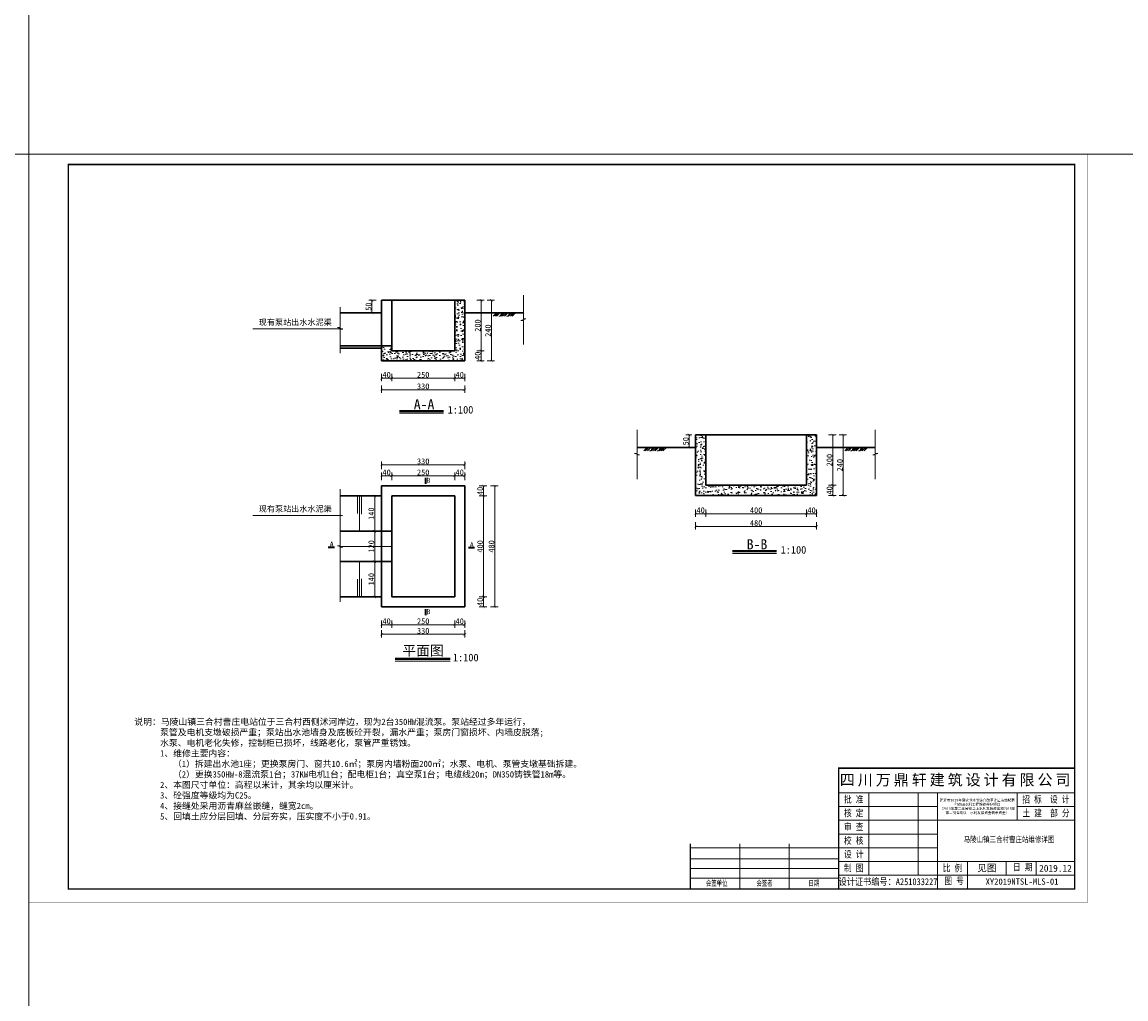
# Model space of a CAD drawing. Extents: x 36231 to 595326, y 3059 to 3871788.
# Tile 16 of 143: x 584160 to 584598, y 3863126 to 3863513. Entities that reach past the tile are written whole.
import ezdxf

# ---------------------------------------------------------------- set-up
doc = ezdxf.new("R2010")
doc.units = 0
doc.header["$PDMODE"] = 32
doc.header["$PDSIZE"] = 0.2
doc.layers.get('0').update_dxf_attribs({"linetype": 'CONTINUOUS'})
doc.layers.get('Defpoints').update_dxf_attribs({"linetype": 'CONTINUOUS'})
for name, color, linetype, lineweight in [('0.09标注线', 3, 'CONTINUOUS', 9), ('0.13填充', 8, 'CONTINUOUS', 9), ('0.13文字', 3, 'CONTINUOUS', 13), ('图框１', 5, 'CONTINUOUS', 60), ('文字', 7, 'CONTINUOUS', 15), ('文字层', 7, 'CONTINUOUS', 15), ('粗线', 7, 'CONTINUOUS', 35), ('细实线', 3, 'CONTINUOUS', 20), ('细线', 7, 'CONTINUOUS', 15)]:
    doc.layers.add(name, color=color, linetype=linetype, lineweight=lineweight)
doc.styles.add('-仿宋_GB2312', font='仿宋_GB2312_0.ttf')
doc.styles.add('LYJFS', font='times.ttf', dxfattribs={"width": 0.7})
doc.styles.get("Standard").update_dxf_attribs({"font": 'rs.shx', "bigfont": 'hztxt.shx'})
doc.styles.add('图框', font='仿宋_GB2312_0.ttf', dxfattribs={"width": 0.8})
doc.dimstyles.new('副本 (5) (2) STANDARD', dxfattribs={"dimtxt": 2.3, "dimasz": 1, "dimexe": 1.25, "dimexo": 1.5, "dimgap": 0.2, "dimtad": 1, "dimdec": 0, "dimlfac": 10, "dimzin": 0, "dimdsep": 46, "dimtxsty": '-仿宋_GB2312', "dimblk": 'ARCHTICK', "dimcen": 0.09, "dimadec": 0, "dimazin": 0, "dimtfac": 1, "dimtdec": 0, "dimtix": 1, "dimtmove": 2, "dimatfit": 3, "dimfxl": 1.7, "dimfxlon": 1, "dimtolj": 1, "dimtzin": 0, "dimlwd": 9, "dimlwe": 9, "dimarcsym": 0})
pattern_1 = [(50, (573638.0127, 3867785.623), (3.6436934, -0.3187817), [0.381, -4.191]), (355, (573638.0127, 3867785.623), (-0.7048565, 3.8211329), [0.3048, -3.3528]), (100.451, (573638.3164, 3867785.5963), (2.93885, 3.5023338), [0.3238, -3.5618]), (46.1842, (573638.0127, 3867786.639), (5.4215808, -0.8408466), [0.5715, -6.2865]), (96.6356, (573638.4645, 3867786.569), (4.7480847, 4.948511), [0.4857, -5.3427]), (351.184, (573638.013, 3867786.639), (4.748092, 4.9485024), [0.4572, -5.0292]), (21, (573638.5207, 3867786.385), (3.0322976, -2.0453104), [0.381, -4.191]), (326, (573638.5207, 3867786.385), (1.2360406, 3.6837593), [0.3048, -3.3528]), (71.4514, (573638.7734, 3867786.2145), (4.2683298, 1.6384572), [0.3238, -3.5618]), (37.5, (573638.0127, 3867785.6229), (0.06177207, 1.69110078), [0, -3.31216, 0, -3.4036, 0, -3.3655]), (7.5, (573638.0127, 3867785.623), (1.33639325, 2.0036115), [0, -1.94056, 0, -3.23596, 0, -1.2827]), (327.5, (573636.8799, 3867785.6229), (2.7118119, -0.11457488), [0, -1.27, 0, -3.9624, 0, -5.2578]), (317.5, (573636.3719, 3867785.623), (2.96258363, 0.5085298), [0, -1.651, 0, -2.63144, 0, -3.7338])]

# ---------------------------------------------------------------- blocks, each defined once
blk = doc.blocks.new('eesz')
at = {"layer": '图框１', "color": 7, "const_width": 0.467}
blk.add_lwpolyline([(25244.5, -497.6), (25244.5, -1980.6), (27344.5, -1980.6), (27344.5, -497.6)], close=True, dxfattribs=at)
blk.add_lwpolyline([(25244.5, -497.6), (25244.5, -1980.6), (27344.5, -1980.6), (27344.5, -497.6)], close=True, dxfattribs=at)
at = {"layer": '图框１', "color": 5, "const_width": 0.467}
blk.add_lwpolyline([(25244.5, -497.6), (25244.5, -1980.6), (27344.5, -1980.6), (27344.5, -497.6)], close=True, dxfattribs=at)
at = {"layer": '图框１', "color": 7}
blk.add_lwpolyline([(25322.3, -518.3, 3.11, 3.11, 0), (27318.5, -518.3, 2.59, 2.59, 0), (27318.5, -1954.6, 2.59, 2.59, 0), (25322.3, -1954.6, 2.59, 2.59, 0)], format="xyseb", close=True, dxfattribs=at)
blk.add_lwpolyline([(25322.3, -518.3, 3.11, 3.11, 0), (27318.5, -518.3, 2.59, 2.59, 0), (27318.5, -1954.6, 2.59, 2.59, 0), (25322.3, -1954.6, 2.59, 2.59, 0)], format="xyseb", close=True, dxfattribs=at)
at = {"layer": '图框１', "color": 5}
blk.add_lwpolyline([(25322.3, -518.3, 3.11, 3.11, 0), (27318.5, -518.3, 2.59, 2.59, 0), (27318.5, -1954.6, 2.59, 2.59, 0), (25322.3, -1954.6, 2.59, 2.59, 0)], format="xyseb", close=True, dxfattribs=at)
at = {"layer": '细线', "color": 7}
for p, q in [((26850.3, -1715.1), (27318.5, -1715.1)), ((26850.3, -1764.1), (27318.5, -1764.1)), ((26910.2, -1764.1), (26910.2, -1927.4)), ((27008.2, -1764.1), (27008.2, -1927.4)), ((27046.3, -1764.1), (27046.3, -1954.6)), ((27204.2, -1764.1), (27204.2, -1818.5)), ((26850.3, -1791.3), (27046.3, -1791.3)), ((27204.2, -1791.3), (27318.5, -1791.3)), ((26850.3, -1818.5), (27318.5, -1818.5)), ((26850.3, -1845.7), (27046.3, -1845.7)), ((26556.3, -1873), (26850.3, -1873)), ((26654.3, -1864.8), (26654.3, -1954.6)), ((26752.3, -1864.8), (26752.3, -1954.6)), ((26850.3, -1873), (27046.3, -1873)), ((26556.3, -1894.7), (26850.3, -1894.7)), ((26850.3, -1900.2), (27318.5, -1900.2)), ((27106.2, -1900.2), (27106.2, -1954.6)), ((27182.4, -1900.2), (27182.4, -1927.4)), ((27242.3, -1900.2), (27242.3, -1927.4)), ((26556.3, -1913.8), (26850.3, -1913.8)), ((26556.3, -1932.9), (26850.3, -1932.9)), ((26850.3, -1927.4), (27318.5, -1927.4))]:
    blk.add_line(p, q, dxfattribs=at)
at = {"layer": '细线', "color": 7, "const_width": 2.72}
for points in [[(27318.5, -1715.1), (26850.3, -1715.1), (26850.3, -1954.6)], [(26556.3, -1864.8), (26556.3, -1954.6)]]:
    blk.add_lwpolyline(points, dxfattribs=at)
at = {"layer": '文字', "color": 7, "line_spacing_factor": 0.5, "style": '-仿宋_GB2312'}
for s, insert, char_height, width, attachment_point in [('{\\fSimSun|b0|i0|c134|p2;\\T1.2;\\C256;四川万鼎轩建筑设计有限公司}', (27084.4, -1739.6), 21.778, 468.222, 5), ('{\\W0.8;批 准}', (26880.3, -1777.7), 13.611, 59.889, 5), ('{\\W0.8;招 标  设 计}', (27261.3, -1777.7), 13.611, 114.153, 5), ('{\\W0.8;核 定}', (26880.3, -1804.9), 13.611, 59.889, 5), ('{\\W0.8;土 建  部 分}', (27261.7, -1804.9), 13.611, 114.902, 5), ('{\\W0.8;审 查}', (26880.3, -1832.1), 13.611, 59.889, 5), ('{\\W0.8;校 核}', (26880.3, -1859.4), 13.611, 59.889, 5), ('{\\W0.8;设 计}', (26880.3, -1886.6), 13.611, 59.889, 5), ('见图', (27144.3, -1913.8), 13.61, 76.222, 5), ('{\\W0.8;日 期}', (27196.2, -1904.4), 13.611, 54.508, 1), ('{\\W0.8;制 图}', (26880.3, -1913.8), 13.611, 59.889, 5), ('{\\W0.8;比 例}', (27076.3, -1913.8), 13.611, 59.889, 5), ('2019.12', (27280.4, -1913.8), 13.61, 76.222, 5), ('{\\W0.7; 会签单位}', (26605.3, -1943.7), 10.889, 98, 5), ('{\\W0.7;会签者}', (26703.3, -1943.7), 10.889, 98, 5), ('{\\W0.7;日期}', (26801.3, -1943.7), 10.89, 98, 5), ('{\\W0.85;设计证书编号：A251033227}', (26948.3, -1941), 13.611, 196, 5), ('{\\W0.8;图 号}', (27060.1, -1931.7), 13.611, 54.508, 1)]:
    blk.add_mtext(s, dxfattribs=dict(at, insert=insert, char_height=char_height, width=width, attachment_point=attachment_point))
at = {"layer": '文字', "color": 7, "insert": (27125.3, -1791.3), "char_height": 5, "width": 157.889, "attachment_point": 5, "style": '-仿宋_GB2312'}
blk.add_mtext('新沂市2019年度农业水价综合改革计量设施配套\\P和农田水利工程维修养护项目\\P（2019年第二批省级以上水利发展资金和2018年\\P第二批省级以上水利发展资金剩余资金）', dxfattribs=at)
blk = doc.blocks.new('_ARCHTICK')
at = {"color": 0, "linetype": 'ByBlock', "const_width": 0.15}
blk.add_lwpolyline([(-0.5, -0.5), (0.5, 0.5)], dxfattribs=at)
blk = doc.blocks.new('*D704')
at = {"layer": '0.09标注线', "color": 0, "lineweight": 9}
for p, q in [((584340.24, 3863403.12), (584343.19, 3863403.12)), ((584341.94, 3863403.12), (584341.94, 3863383.12)), ((584340.24, 3863383.12), (584343.19, 3863383.12))]:
    blk.add_line(p, q, dxfattribs=at)
at = {"layer": 'Defpoints', "color": 0, "lineweight": 13}
for p in [(584335.48, 3863403.12), (584331.48, 3863383.12), (584341.94, 3863383.12)]:
    blk.add_point(p, dxfattribs=at)
at = {"layer": '0.09标注线', "color": 0, "lineweight": 9}
for p, rotation in [((584341.94, 3863403.12), 90), ((584341.94, 3863383.12), 270)]:
    blk.add_blockref('_ARCHTICK', p, dxfattribs=dict(at, rotation=rotation))
at = {"layer": '0.09标注线', "color": 0, "lineweight": 13, "insert": (584340.59, 3863393.12), "char_height": 2.3, "attachment_point": 5, "rotation": 90, "style": '-仿宋_GB2312'}
blk.add_mtext('\\A1;200', dxfattribs=at)
blk = doc.blocks.new('*D706')
at = {"layer": '0.09标注线', "color": 0, "lineweight": 9}
for p, q in [((584344.36, 3863403.12), (584347.31, 3863403.12)), ((584346.06, 3863403.12), (584346.06, 3863379.12)), ((584344.36, 3863379.12), (584347.31, 3863379.12))]:
    blk.add_line(p, q, dxfattribs=at)
at = {"layer": 'Defpoints', "color": 0, "lineweight": 13}
for p in [(584335.48, 3863403.12), (584335.48, 3863379.12), (584346.06, 3863379.12)]:
    blk.add_point(p, dxfattribs=at)
at = {"layer": '0.09标注线', "color": 0, "lineweight": 9}
for p, rotation in [((584346.06, 3863403.12), 90), ((584346.06, 3863379.12), 270)]:
    blk.add_blockref('_ARCHTICK', p, dxfattribs=dict(at, rotation=rotation))
at = {"layer": '0.09标注线', "color": 0, "lineweight": 13, "insert": (584344.71, 3863391.12), "char_height": 2.3, "attachment_point": 5, "rotation": 90, "style": '-仿宋_GB2312'}
blk.add_mtext('\\A1;240', dxfattribs=at)
blk = doc.blocks.new('*D711')
at = {"layer": '0.09标注线', "color": 0, "lineweight": 9}
for p, q in [((584341.23, 3863329.53), (584344.18, 3863329.53)), ((584342.93, 3863329.53), (584342.93, 3863325.53)), ((584341.23, 3863325.53), (584344.18, 3863325.53))]:
    blk.add_line(p, q, dxfattribs=at)
at = {"layer": 'Defpoints', "color": 0, "lineweight": 13}
for p in [(584335.48, 3863329.53), (584331.48, 3863325.53), (584342.93, 3863325.53)]:
    blk.add_point(p, dxfattribs=at)
at = {"layer": '0.09标注线', "color": 0, "lineweight": 9}
for p, rotation in [((584342.93, 3863329.53), 90), ((584342.93, 3863325.53), 270)]:
    blk.add_blockref('_ARCHTICK', p, dxfattribs=dict(at, rotation=rotation))
at = {"layer": '0.09标注线', "color": 0, "lineweight": 13, "insert": (584341.58, 3863327.53), "char_height": 2.3, "attachment_point": 5, "rotation": 90, "style": '-仿宋_GB2312'}
blk.add_mtext('\\A1;40', dxfattribs=at)
blk = doc.blocks.new('*D712')
at = {"layer": '0.09标注线', "color": 0, "lineweight": 9}
for p, q in [((584341.23, 3863285.53), (584344.18, 3863285.53)), ((584342.93, 3863285.53), (584342.93, 3863281.53)), ((584341.23, 3863281.53), (584344.18, 3863281.53))]:
    blk.add_line(p, q, dxfattribs=at)
at = {"layer": 'Defpoints', "color": 0, "lineweight": 13}
for p in [(584331.48, 3863285.53), (584335.48, 3863281.53), (584342.93, 3863281.53)]:
    blk.add_point(p, dxfattribs=at)
at = {"layer": '0.09标注线', "color": 0, "lineweight": 9}
for p, rotation in [((584342.93, 3863285.53), 90), ((584342.93, 3863281.53), 270)]:
    blk.add_blockref('_ARCHTICK', p, dxfattribs=dict(at, rotation=rotation))
at = {"layer": '0.09标注线', "color": 0, "lineweight": 13, "insert": (584341.58, 3863283.53), "char_height": 2.3, "attachment_point": 5, "rotation": 90, "style": '-仿宋_GB2312'}
blk.add_mtext('\\A1;40', dxfattribs=at)
blk = doc.blocks.new('*D713')
at = {"layer": '0.09标注线', "color": 0, "lineweight": 9}
for p, q in [((584345.71, 3863329.53), (584348.66, 3863329.53)), ((584347.41, 3863329.53), (584347.41, 3863281.53)), ((584345.71, 3863281.53), (584348.66, 3863281.53))]:
    blk.add_line(p, q, dxfattribs=at)
at = {"layer": 'Defpoints', "color": 0, "lineweight": 13}
for p in [(584335.48, 3863329.53), (584335.48, 3863281.53), (584347.41, 3863281.53)]:
    blk.add_point(p, dxfattribs=at)
at = {"layer": '0.09标注线', "color": 0, "lineweight": 9}
for p, rotation in [((584347.41, 3863329.53), 90), ((584347.41, 3863281.53), 270)]:
    blk.add_blockref('_ARCHTICK', p, dxfattribs=dict(at, rotation=rotation))
at = {"layer": '0.09标注线', "color": 0, "lineweight": 13, "insert": (584346.06, 3863305.53), "char_height": 2.3, "attachment_point": 5, "rotation": 90, "style": '-仿宋_GB2312'}
blk.add_mtext('\\A1;480', dxfattribs=at)
blk = doc.blocks.new('*D734')
at = {"layer": '0.09标注线', "color": 0, "lineweight": 9}
for p, q in [((584341.23, 3863325.53), (584344.18, 3863325.53)), ((584342.93, 3863325.53), (584342.93, 3863285.53)), ((584341.23, 3863285.53), (584344.18, 3863285.53))]:
    blk.add_line(p, q, dxfattribs=at)
at = {"layer": 'Defpoints', "color": 0, "lineweight": 13}
for p in [(584331.48, 3863325.53), (584331.48, 3863285.53), (584342.93, 3863285.53)]:
    blk.add_point(p, dxfattribs=at)
at = {"layer": '0.09标注线', "color": 0, "lineweight": 9}
for p, rotation in [((584342.93, 3863325.53), 90), ((584342.93, 3863285.53), 270)]:
    blk.add_blockref('_ARCHTICK', p, dxfattribs=dict(at, rotation=rotation))
at = {"layer": '0.09标注线', "color": 0, "lineweight": 13, "insert": (584341.58, 3863305.53), "char_height": 2.3, "attachment_point": 5, "rotation": 90, "style": '-仿宋_GB2312'}
blk.add_mtext('\\A1;400', dxfattribs=at)
blk = doc.blocks.new('*D735')
at = {"layer": '0.09标注线', "color": 0, "lineweight": 9}
for p, q in [((584300.98, 3863325.53), (584298.49, 3863325.53)), ((584299.74, 3863325.53), (584299.74, 3863311.53)), ((584301.12, 3863311.53), (584298.49, 3863311.53))]:
    blk.add_line(p, q, dxfattribs=at)
at = {"layer": 'Defpoints', "color": 0, "lineweight": 13}
for p in [(584302.48, 3863325.53), (584299.74, 3863311.53), (584302.62, 3863311.53)]:
    blk.add_point(p, dxfattribs=at)
at = {"layer": '0.09标注线', "color": 0, "lineweight": 9}
for p, rotation in [((584299.74, 3863325.53), 90), ((584299.74, 3863311.53), 270)]:
    blk.add_blockref('_ARCHTICK', p, dxfattribs=dict(at, rotation=rotation))
at = {"layer": '0.09标注线', "color": 0, "lineweight": 13, "insert": (584298.39, 3863318.53), "char_height": 2.3, "attachment_point": 5, "rotation": 90, "style": '-仿宋_GB2312'}
blk.add_mtext('\\A1;140', dxfattribs=at)
blk = doc.blocks.new('*D736')
at = {"layer": '0.09标注线', "color": 0, "lineweight": 9}
for p, q in [((584301.12, 3863311.53), (584298.49, 3863311.53)), ((584299.74, 3863311.53), (584299.74, 3863299.53)), ((584300.98, 3863299.53), (584298.49, 3863299.53))]:
    blk.add_line(p, q, dxfattribs=at)
at = {"layer": 'Defpoints', "color": 0, "lineweight": 13}
for p in [(584302.62, 3863311.53), (584299.74, 3863299.53), (584302.48, 3863299.53)]:
    blk.add_point(p, dxfattribs=at)
at = {"layer": '0.09标注线', "color": 0, "lineweight": 9}
for p, rotation in [((584299.74, 3863311.53), 90), ((584299.74, 3863299.53), 270)]:
    blk.add_blockref('_ARCHTICK', p, dxfattribs=dict(at, rotation=rotation))
at = {"layer": '0.09标注线', "color": 0, "lineweight": 13, "insert": (584298.39, 3863305.53), "char_height": 2.3, "attachment_point": 5, "rotation": 90, "style": '-仿宋_GB2312'}
blk.add_mtext('\\A1;120', dxfattribs=at)
blk = doc.blocks.new('*D737')
at = {"layer": '0.09标注线', "color": 0, "lineweight": 9}
for p, q in [((584300.98, 3863299.53), (584298.49, 3863299.53)), ((584299.74, 3863299.53), (584299.74, 3863285.53)), ((584301.44, 3863285.53), (584298.49, 3863285.53))]:
    blk.add_line(p, q, dxfattribs=at)
at = {"layer": 'Defpoints', "color": 0, "lineweight": 13}
for p in [(584302.48, 3863299.53), (584299.74, 3863285.53), (584306.48, 3863285.53)]:
    blk.add_point(p, dxfattribs=at)
at = {"layer": '0.09标注线', "color": 0, "lineweight": 9}
for p, rotation in [((584299.74, 3863299.53), 90), ((584299.74, 3863285.53), 270)]:
    blk.add_blockref('_ARCHTICK', p, dxfattribs=dict(at, rotation=rotation))
at = {"layer": '0.09标注线', "color": 0, "lineweight": 13, "insert": (584298.39, 3863292.53), "char_height": 2.3, "attachment_point": 5, "rotation": 90, "style": '-仿宋_GB2312'}
blk.add_mtext('\\A1;140', dxfattribs=at)
blk = doc.blocks.new('*D738')
at = {"layer": '0.09标注线', "color": 0, "lineweight": 9}
for p, q in [((584300.33, 3863403.12), (584297.38, 3863403.12)), ((584298.63, 3863403.12), (584298.63, 3863398.12)), ((584300.33, 3863398.12), (584297.38, 3863398.12))]:
    blk.add_line(p, q, dxfattribs=at)
at = {"layer": 'Defpoints', "color": 0, "lineweight": 13}
for p in [(584302.48, 3863403.12), (584298.63, 3863398.12), (584302.48, 3863398.12)]:
    blk.add_point(p, dxfattribs=at)
at = {"layer": '0.09标注线', "color": 0, "lineweight": 9}
for p, rotation in [((584298.63, 3863403.12), 90), ((584298.63, 3863398.12), 270)]:
    blk.add_blockref('_ARCHTICK', p, dxfattribs=dict(at, rotation=rotation))
at = {"layer": '0.09标注线', "color": 0, "lineweight": 13, "insert": (584297.28, 3863400.62), "char_height": 2.3, "attachment_point": 5, "rotation": 90, "style": '-仿宋_GB2312'}
blk.add_mtext('\\A1;50', dxfattribs=at)
blk = doc.blocks.new('*D743')
at = {"layer": '0.09标注线', "color": 0, "lineweight": 9}
for p, q in [((584479.78, 3863349.75), (584482.73, 3863349.75)), ((584481.48, 3863349.75), (584481.48, 3863329.75)), ((584479.78, 3863329.75), (584482.73, 3863329.75))]:
    blk.add_line(p, q, dxfattribs=at)
at = {"layer": 'Defpoints', "color": 0, "lineweight": 13}
for p in [(584475.05, 3863349.75), (584475.05, 3863329.75), (584481.48, 3863329.75)]:
    blk.add_point(p, dxfattribs=at)
at = {"layer": '0.09标注线', "color": 0, "lineweight": 9}
for p, rotation in [((584481.48, 3863349.75), 90), ((584481.48, 3863329.75), 270)]:
    blk.add_blockref('_ARCHTICK', p, dxfattribs=dict(at, rotation=rotation))
at = {"layer": '0.09标注线', "color": 0, "lineweight": 13, "insert": (584480.13, 3863339.75), "char_height": 2.3, "attachment_point": 5, "rotation": 90, "style": '-仿宋_GB2312'}
blk.add_mtext('\\A1;200', dxfattribs=at)
blk = doc.blocks.new('*D744')
at = {"layer": '0.09标注线', "color": 0, "lineweight": 9}
for p, q in [((584479.78, 3863329.75), (584482.73, 3863329.75)), ((584481.48, 3863329.75), (584481.48, 3863325.75)), ((584479.78, 3863325.75), (584482.73, 3863325.75))]:
    blk.add_line(p, q, dxfattribs=at)
at = {"layer": 'Defpoints', "color": 0, "lineweight": 13}
for p in [(584475.05, 3863329.75), (584475.05, 3863325.75), (584481.48, 3863325.75)]:
    blk.add_point(p, dxfattribs=at)
at = {"layer": '0.09标注线', "color": 0, "lineweight": 9}
for p, rotation in [((584481.48, 3863329.75), 90), ((584481.48, 3863325.75), 270)]:
    blk.add_blockref('_ARCHTICK', p, dxfattribs=dict(at, rotation=rotation))
at = {"layer": '0.09标注线', "color": 0, "lineweight": 13, "insert": (584480.13, 3863327.75), "char_height": 2.3, "attachment_point": 5, "rotation": 90, "style": '-仿宋_GB2312'}
blk.add_mtext('\\A1;40', dxfattribs=at)
blk = doc.blocks.new('*D745')
at = {"layer": '0.09标注线', "color": 0, "lineweight": 9}
for p, q in [((584483.92, 3863349.75), (584486.87, 3863349.75)), ((584485.62, 3863349.75), (584485.62, 3863325.75)), ((584483.92, 3863325.75), (584486.87, 3863325.75))]:
    blk.add_line(p, q, dxfattribs=at)
at = {"layer": 'Defpoints', "color": 0, "lineweight": 13}
for p in [(584475.05, 3863349.75), (584475.05, 3863325.75), (584485.62, 3863325.75)]:
    blk.add_point(p, dxfattribs=at)
at = {"layer": '0.09标注线', "color": 0, "lineweight": 9}
for p, rotation in [((584485.62, 3863349.75), 90), ((584485.62, 3863325.75), 270)]:
    blk.add_blockref('_ARCHTICK', p, dxfattribs=dict(at, rotation=rotation))
at = {"layer": '0.09标注线', "color": 0, "lineweight": 13, "insert": (584484.27, 3863337.75), "char_height": 2.3, "attachment_point": 5, "rotation": 90, "style": '-仿宋_GB2312'}
blk.add_mtext('\\A1;240', dxfattribs=at)
blk = doc.blocks.new('*D746')
at = {"layer": '0.09标注线', "color": 0, "lineweight": 9}
for p, q in [((584425.55, 3863349.75), (584423.22, 3863349.75)), ((584424.47, 3863349.75), (584424.47, 3863344.75)), ((584425.55, 3863344.75), (584423.22, 3863344.75))]:
    blk.add_line(p, q, dxfattribs=at)
at = {"layer": 'Defpoints', "color": 0, "lineweight": 13}
for p in [(584427.05, 3863349.75), (584424.47, 3863344.75), (584427.05, 3863344.75)]:
    blk.add_point(p, dxfattribs=at)
at = {"layer": '0.09标注线', "color": 0, "lineweight": 9}
for p, rotation in [((584424.47, 3863349.75), 90), ((584424.47, 3863344.75), 270)]:
    blk.add_blockref('_ARCHTICK', p, dxfattribs=dict(at, rotation=rotation))
at = {"layer": '0.09标注线', "color": 0, "lineweight": 13, "insert": (584423.12, 3863347.25), "char_height": 2.3, "attachment_point": 5, "rotation": 90, "style": '-仿宋_GB2312'}
blk.add_mtext('\\A1;50', dxfattribs=at)

msp = doc.modelspace()

# ---------------------------------------------------------------- hatches: boundary and pattern name
at = {"layer": '0.09标注线', "lineweight": 13}
h = msp.add_hatch(dxfattribs=at)
h.set_pattern_fill('AR-CONC', color=256, scale=0.02, style=0)
h.set_pattern_definition(pattern_1)
h.paths.add_polyline_path([(584306.48, 3863385.12), (584302.48, 3863385.12), (584302.48, 3863379.12), (584335.48, 3863379.12), (584335.48, 3863403.12), (584331.48, 3863403.12), (584331.48, 3863383.12), (584306.48, 3863383.12)])
h = msp.add_hatch(dxfattribs=at)
h.set_pattern_fill('AR-CONC', color=256, scale=0.02, style=0)
h.set_pattern_definition(pattern_1)
h.paths.add_polyline_path([(584431.05, 3863329.75), (584431.05, 3863349.75), (584427.05, 3863349.75), (584427.05, 3863325.75), (584431.05, 3863325.75), (584471.05, 3863325.75), (584475.05, 3863325.75), (584475.05, 3863329.75), (584475.05, 3863349.75), (584471.05, 3863349.75), (584471.05, 3863329.75)])
at = {"layer": '0.13填充'}
h = msp.add_hatch(color=7, dxfattribs=at)
edge = h.paths.add_edge_path()
edge.add_ellipse((584350.13, 3863398.26), major_axis=(0, -0.731), ratio=0.964264, start_angle=280.8773, end_angle=439.1227)
edge.add_line((584350.83, 3863398.12), (584349.44, 3863398.12))
h = msp.add_hatch(color=7, dxfattribs=at)
edge = h.paths.add_edge_path()
edge.add_ellipse((584353.23, 3863398.26), major_axis=(0, -0.731), ratio=0.964264, start_angle=280.8773, end_angle=439.1227)
edge.add_line((584353.93, 3863398.12), (584352.54, 3863398.12))
h = msp.add_hatch(color=7, dxfattribs=at)
edge = h.paths.add_edge_path()
edge.add_ellipse((584409.93, 3863344.89), major_axis=(0, -0.731), ratio=0.964264, start_angle=280.8773, end_angle=439.1227)
edge.add_line((584410.63, 3863344.75), (584409.24, 3863344.75))
h = msp.add_hatch(color=7, dxfattribs=at)
edge = h.paths.add_edge_path()
edge.add_ellipse((584413.03, 3863344.89), major_axis=(0, -0.731), ratio=0.964264, start_angle=280.8773, end_angle=439.1227)
edge.add_line((584413.72, 3863344.75), (584412.34, 3863344.75))
h = msp.add_hatch(color=7, dxfattribs=at)
edge = h.paths.add_edge_path()
edge.add_ellipse((584489.7, 3863344.89), major_axis=(0, -0.731), ratio=0.964264, start_angle=280.8773, end_angle=439.1227)
edge.add_line((584490.4, 3863344.75), (584489.01, 3863344.75))
h = msp.add_hatch(color=7, dxfattribs=at)
edge = h.paths.add_edge_path()
edge.add_ellipse((584492.8, 3863344.89), major_axis=(0, -0.731), ratio=0.964264, start_angle=280.8773, end_angle=439.1227)
edge.add_line((584493.5, 3863344.75), (584492.11, 3863344.75))

# ---------------------------------------------------------------- linework, layer by layer
at = {"color": 0, "lineweight": 13}
for p, q in [((584251.4, 3863391.76), (584287, 3863391.76)), ((584251.4, 3863317.78), (584287, 3863317.78))]:
    msp.add_line(p, q, dxfattribs=at)
at = {"layer": '0.09标注线', "color": 0, "lineweight": 30}
for p, q in [((584302.48, 3863403.12), (584302.48, 3863379.12)), ((584302.48, 3863403.12), (584306.48, 3863403.12)), ((584306.48, 3863403.12), (584335.48, 3863403.12)), ((584306.48, 3863383.12), (584306.48, 3863403.12)), ((584331.48, 3863383.12), (584331.48, 3863403.12)), ((584335.48, 3863403.12), (584335.48, 3863399.12)), ((584286.03, 3863398.12), (584302.48, 3863398.12)), ((584335.48, 3863379.12), (584335.48, 3863399.12)), ((584358.72, 3863398.12), (584335.48, 3863398.12)), ((584306.48, 3863385.12), (584286.03, 3863385.12)), ((584302.48, 3863384.12), (584286.03, 3863384.12)), ((584302.48, 3863379.12), (584306.48, 3863379.12)), ((584306.48, 3863383.12), (584331.48, 3863383.12)), ((584306.48, 3863379.12), (584335.48, 3863379.12)), ((584431.05, 3863349.75), (584427.05, 3863349.75)), ((584427.05, 3863349.75), (584427.05, 3863325.75)), ((584471.05, 3863349.75), (584431.05, 3863349.75)), ((584431.05, 3863349.75), (584431.05, 3863329.75)), ((584475.05, 3863349.75), (584471.05, 3863349.75)), ((584471.05, 3863349.75), (584471.05, 3863329.75)), ((584475.05, 3863329.75), (584475.05, 3863349.75)), ((584403.82, 3863344.75), (584427.05, 3863344.75)), ((584498.29, 3863344.75), (584475.05, 3863344.75)), ((584302.48, 3863329.53), (584335.48, 3863329.53)), ((584302.48, 3863329.53), (584302.48, 3863311.53)), ((584335.48, 3863329.53), (584335.48, 3863281.53)), ((584471.05, 3863329.75), (584431.05, 3863329.75)), ((584475.05, 3863325.75), (584475.05, 3863329.75)), ((584302.48, 3863325.53), (584286.03, 3863325.53)), ((584326.48, 3863325.53), (584306.48, 3863325.53)), ((584306.48, 3863325.53), (584306.48, 3863311.53)), ((584326.48, 3863325.53), (584331.48, 3863325.53)), ((584331.48, 3863325.53), (584331.48, 3863285.53)), ((584427.05, 3863325.75), (584431.05, 3863325.75)), ((584431.05, 3863325.75), (584471.05, 3863325.75)), ((584471.05, 3863325.75), (584475.05, 3863325.75)), ((584302.62, 3863311.53), (584286.03, 3863311.53)), ((584302.48, 3863311.53), (584302.48, 3863299.53)), ((584302.62, 3863311.53), (584306.48, 3863311.53)), ((584306.48, 3863311.5), (584306.48, 3863299.5)), ((584302.48, 3863299.53), (584286.03, 3863299.53)), ((584302.48, 3863299.53), (584302.48, 3863281.53)), ((584302.48, 3863299.53), (584306.48, 3863299.53)), ((584306.48, 3863299.53), (584306.48, 3863285.53)), ((584331.48, 3863299.5), (584331.48, 3863285.53)), ((584302.48, 3863285.53), (584286.03, 3863285.53)), ((584326.48, 3863285.53), (584306.48, 3863285.53)), ((584326.48, 3863285.53), (584331.48, 3863285.53)), ((584302.48, 3863281.53), (584335.48, 3863281.53))]:
    msp.add_line(p, q, dxfattribs=at)
at = {"layer": '0.09标注线', "color": 0, "lineweight": 13}
for p, q in [((584292.88, 3863325.34), (584292.88, 3863318.52)), ((584293.71, 3863325.34), (584293.71, 3863311.53)), ((584294.55, 3863325.34), (584294.55, 3863318.34)), ((584293.71, 3863285.65), (584293.71, 3863299.47)), ((584292.88, 3863285.65), (584292.88, 3863292.47)), ((584294.55, 3863285.65), (584294.55, 3863292.65))]:
    msp.add_line(p, q, dxfattribs=at)
at = {"layer": '0.09标注线', "color": 1, "lineweight": 13}
msp.add_line((584306.48, 3863305.5), (584285.88, 3863305.5), dxfattribs=at)
at = {"layer": '0.13填充', "color": 7, "lineweight": 40, "ltscale": 0.005}
for p, q in [((584309.57, 3863359.17), (584327.04, 3863359.17)), ((584441.64, 3863303.63), (584459.11, 3863303.63)), ((584307.91, 3863260.92), (584329.66, 3863260.92))]:
    msp.add_line(p, q, dxfattribs=at)
at = {"layer": '0.13填充', "color": 7, "ltscale": 0.005}
for p, q in [((584309.57, 3863358.33), (584327.08, 3863358.33)), ((584441.64, 3863302.78), (584459.15, 3863302.78)), ((584307.91, 3863260.08), (584329.66, 3863260.08))]:
    msp.add_line(p, q, dxfattribs=at)
at = {"layer": '0.13文字', "lineweight": 13}
for p, q in [((584162.6, 3862228.91), (584162.6, 3867306.78)), ((590756.67, 3863461.08), (583564.28, 3863461.08))]:
    msp.add_line(p, q, dxfattribs=at)
at = {"layer": '粗线', "color": 7}
for p, q in [((584319.86, 3863332.78), (584319.86, 3863330.34)), ((584281.33, 3863305.27), (584283.77, 3863305.27)), ((584336.91, 3863305.03), (584339.35, 3863305.03)), ((584319.86, 3863280.69), (584319.86, 3863278.25))]:
    msp.add_line(p, q, dxfattribs=at)
at = {"layer": '细实线', "color": 7, "ltscale": 5}
for p, q in [((584348.02, 3863398.12), (584346.69, 3863396.78)), ((584348.73, 3863398.12), (584347.39, 3863396.78)), ((584349.44, 3863398.12), (584348.1, 3863396.78)), ((584351.12, 3863398.12), (584349.78, 3863396.78)), ((584351.83, 3863398.12), (584350.49, 3863396.78)), ((584352.54, 3863398.12), (584351.2, 3863396.78)), ((584354.22, 3863398.12), (584352.88, 3863396.78)), ((584354.93, 3863398.12), (584353.59, 3863396.78)), ((584355.63, 3863398.12), (584354.3, 3863396.78)), ((584407.82, 3863344.75), (584406.49, 3863343.42)), ((584408.53, 3863344.75), (584407.19, 3863343.42)), ((584409.24, 3863344.75), (584407.9, 3863343.42)), ((584410.92, 3863344.75), (584409.58, 3863343.42)), ((584411.63, 3863344.75), (584410.29, 3863343.42)), ((584412.33, 3863344.75), (584411, 3863343.42)), ((584414.02, 3863344.75), (584412.68, 3863343.42)), ((584414.73, 3863344.75), (584413.39, 3863343.42)), ((584415.43, 3863344.75), (584414.1, 3863343.42)), ((584487.59, 3863344.75), (584486.26, 3863343.42)), ((584488.3, 3863344.75), (584486.96, 3863343.42)), ((584489.01, 3863344.75), (584487.67, 3863343.42)), ((584490.69, 3863344.75), (584489.35, 3863343.42)), ((584491.4, 3863344.75), (584490.06, 3863343.42)), ((584492.11, 3863344.75), (584490.77, 3863343.42)), ((584493.79, 3863344.75), (584492.45, 3863343.42)), ((584494.5, 3863344.75), (584493.16, 3863343.42)), ((584495.2, 3863344.75), (584493.87, 3863343.42))]:
    msp.add_line(p, q, dxfattribs=at)
at = {"layer": '细实线', "color": 7, "lineweight": 20, "ltscale": 5, "start_tangent": (-0.999064, 0.043251), "end_tangent": (-0.999506, -0.031436)}
for points in [[(584350.1, 3863397.53), (584349.8, 3863397.41), (584349.73, 3863397.29), (584349.69, 3863397.11), (584349.56, 3863396.95), (584349.36, 3863396.85), (584348.94, 3863396.78)], [(584353.2, 3863397.53), (584352.9, 3863397.41), (584352.83, 3863397.29), (584352.79, 3863397.11), (584352.65, 3863396.95), (584352.46, 3863396.85), (584352.04, 3863396.78)], [(584409.9, 3863344.16), (584409.6, 3863344.05), (584409.53, 3863343.92), (584409.49, 3863343.75), (584409.36, 3863343.59), (584409.16, 3863343.49), (584408.74, 3863343.42)], [(584413, 3863344.16), (584412.7, 3863344.05), (584412.63, 3863343.92), (584412.59, 3863343.75), (584412.45, 3863343.59), (584412.26, 3863343.49), (584411.84, 3863343.42)], [(584489.67, 3863344.16), (584489.37, 3863344.05), (584489.3, 3863343.92), (584489.26, 3863343.75), (584489.13, 3863343.59), (584488.93, 3863343.49), (584488.51, 3863343.42)], [(584492.77, 3863344.16), (584492.47, 3863344.05), (584492.4, 3863343.92), (584492.36, 3863343.75), (584492.22, 3863343.59), (584492.03, 3863343.49), (584491.61, 3863343.42)]]:
    msp.add_spline(points, degree=3, dxfattribs=at)
at = {"layer": '细线', "color": 7, "lineweight": 9}
for p, q in [((584358.72, 3863405.17), (584358.72, 3863396.73)), ((584286.03, 3863400.34), (584286.03, 3863392.31)), ((584358.72, 3863397.4), (584358.72, 3863395.73)), ((584285.03, 3863392.31), (584286.03, 3863392.31)), ((584287.04, 3863391.74), (584285.03, 3863392.31)), ((584357.71, 3863395.17), (584359.72, 3863395.73)), ((584358.72, 3863395.17), (584357.71, 3863395.17)), ((584359.72, 3863395.73), (584358.72, 3863395.73)), ((584358.72, 3863395.17), (584358.72, 3863385.57)), ((584286.03, 3863391.74), (584286.03, 3863382.1)), ((584286.03, 3863391.74), (584287.04, 3863391.74)), ((584403.82, 3863351.8), (584403.82, 3863343.37)), ((584498.29, 3863351.8), (584498.29, 3863343.37)), ((584403.82, 3863344.03), (584403.82, 3863342.37)), ((584498.29, 3863344.03), (584498.29, 3863342.37)), ((584402.81, 3863342.37), (584403.82, 3863342.37)), ((584404.82, 3863341.8), (584402.81, 3863342.37)), ((584403.82, 3863341.8), (584403.82, 3863332.2)), ((584403.82, 3863341.8), (584404.82, 3863341.8)), ((584497.28, 3863341.8), (584499.29, 3863342.37)), ((584498.29, 3863341.8), (584497.28, 3863341.8)), ((584499.29, 3863342.37), (584498.29, 3863342.37)), ((584498.29, 3863341.8), (584498.29, 3863332.2)), ((584286.03, 3863328.17), (584286.03, 3863305.74)), ((584285.03, 3863305.74), (584286.03, 3863305.74)), ((584287.04, 3863305.17), (584285.03, 3863305.74)), ((584286.03, 3863305.17), (584286.03, 3863283.49)), ((584286.03, 3863305.17), (584287.04, 3863305.17))]:
    msp.add_line(p, q, dxfattribs=at)

# ---------------------------------------------------------------- block references
at = {"layer": '文字层', "xscale": 0.1999999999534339, "yscale": 0.2000000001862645, "zscale": 0.2}
msp.add_blockref('eesz', (579113.71, 3863560.6), dxfattribs=at)

# ---------------------------------------------------------------- texts
at = {"color": 7, "style": '图框', "width": 0.8}
msp.add_text('马陵山镇三合村曹庄站维修详图', height=2.2934, dxfattribs=at).set_placement((584533.36, 3863188.21))
at = {"color": 0, "lineweight": 13, "char_height": 2.3, "width": 41.0229, "attachment_point": 1}
for insert in [(584253.75, 3863395.54), (584253.75, 3863321.56)]:
    msp.add_mtext('{\\fFangSong_GB2312|b0|i0|c134|p49;现有泵站出水水泥渠}', dxfattribs=dict(at, insert=insert))
at = {"layer": '0.13文字', "color": 0, "linetype": 'Continuous', "lineweight": 13, "insert": (584542.08, 3863173.87), "char_height": 2.5, "width": 66.6611, "attachment_point": 1, "style": 'LYJFS'}
msp.add_mtext('{\\fFangSong_GB2312|b0|i0|c134|p49;\\W1;XY2019NTSL-MLS-01}', dxfattribs=at)
at = {"layer": '文字', "color": 7, "attachment_point": 1, "style": '-仿宋_GB2312'}
for s, insert, char_height, width in [('A-A', (584315.25, 3863363.91), 4, 38.0137), ('1:100', (584328.68, 3863361.22), 3, 10.2895), ('B', (584320.29, 3863332.74), 2, 15.4731), ('A', (584281.89, 3863307.39), 2, 15.4731), ('A', (584337.47, 3863307.15), 2, 15.4731), ('B-B', (584447.32, 3863308.37), 4, 38.0137), ('1:100', (584460.75, 3863305.67), 3, 10.2895), ('B', (584320.29, 3863280.65), 2, 15.4731), ('平面图', (584310.74, 3863266.21), 4, 38.0137), ('1:100', (584330.76, 3863262.97), 3, 10.2895), ('说明：马陵山镇三合村{\\C256;曹庄电站位于三合村西侧沭河岸边，现为2台350HW混流泵。泵站经过多年运行，\\P      泵管及电机支墩破损严重；泵站出水池墙身及底板砼开裂，漏水严重；泵房门窗损坏、内墙皮脱落;\\P      水泵、电机老化失修，控制柜已损坏，线路老化，泵管严重锈蚀。\\P      1、维修主要内容：\\P         （1）拆建出水池1座；更换泵房门、窗共10.6\\fSimHei|b0|i0|c129|p2;㎡\\fFangSong_GB2312|b0|i0|c134|p49;；泵房内墙粉面200\\fSimHei|b0|i0|c129|p2;㎡\\fFangSong_GB2312|b0|i0|c134|p49;；水泵、电机、泵管支墩基础拆建。\\P         （2）更换350HW-8混流泵1台；37KW电机1台；配电柜1台；真空泵1台；电缆线20m；DN350铸铁管18m等。\\P}      2、本图尺寸单位：高程以米计，其余均以厘米计。\\P      3、砼强度等级均为C25。\\P{\\A1;      4、}接缝处采用沥青麻丝嵌缝，缝宽2cm{\\A1;。\\P      5、回填土}应分层回填、分层夯实，{\\A1;压实度不小于0.91。\\P }', (584204.41, 3863237.22), 2.5, 351.4687)]:
    msp.add_mtext(s, dxfattribs=dict(at, insert=insert, char_height=char_height, width=width))

# ---------------------------------------------------------------- dimensions: what is measured, and where the dimension line sits
at = {"layer": '0.09标注线', "lineweight": 13}
for base, p1, p2, picture, middle in [((584298.63, 3863398.12), (584302.48, 3863403.12), (584302.48, 3863398.12), '*D738', (584297.28, 3863400.62)), ((584341.94, 3863383.12), (584335.48, 3863403.12), (584331.48, 3863383.12), '*D704', (584340.59, 3863393.12)), ((584346.06, 3863379.12), (584335.48, 3863403.12), (584335.48, 3863379.12), '*D706', (584344.71, 3863391.12)), ((584424.47, 3863344.75), (584427.05, 3863349.75), (584427.05, 3863344.75), '*D746', (584423.12, 3863347.25)), ((584481.48, 3863329.75), (584475.05, 3863349.75), (584475.05, 3863329.75), '*D743', (584480.13, 3863339.75)), ((584485.62, 3863325.75), (584475.05, 3863349.75), (584475.05, 3863325.75), '*D745', (584484.27, 3863337.75)), ((584342.93, 3863325.53), (584335.48, 3863329.53), (584331.48, 3863325.53), '*D711', (584341.58, 3863327.53)), ((584347.41, 3863281.53), (584335.48, 3863329.53), (584335.48, 3863281.53), '*D713', (584346.06, 3863305.53)), ((584481.48, 3863325.75), (584475.05, 3863329.75), (584475.05, 3863325.75), '*D744', (584480.13, 3863327.75)), ((584299.74, 3863311.53), (584302.48, 3863325.53), (584302.62, 3863311.53), '*D735', (584298.39, 3863318.53)), ((584342.93, 3863285.53), (584331.48, 3863325.53), (584331.48, 3863285.53), '*D734', (584341.58, 3863305.53)), ((584299.74, 3863299.53), (584302.62, 3863311.53), (584302.48, 3863299.53), '*D736', (584298.39, 3863305.53)), ((584299.74, 3863285.53), (584302.48, 3863299.53), (584306.48, 3863285.53), '*D737', (584298.39, 3863292.53)), ((584342.93, 3863281.53), (584331.48, 3863285.53), (584335.48, 3863281.53), '*D712', (584341.58, 3863283.53))]:
    dim = msp.add_linear_dim(base=base, p1=p1, p2=p2, angle=90, dimstyle='副本 (5) (2) STANDARD', dxfattribs=at)
    dim.commit()
    dim.dimension.update_dxf_attribs({"geometry": picture, "text_midpoint": middle})
msp.add_linear_dim(base=(584341.94, 3863383.12), p1=(584335.48, 3863379.12), p2=(584331.48, 3863383.12), angle=90, dimstyle='副本 (5) (2) STANDARD', dxfattribs=at).render()
for base, p1, p2 in [((584306.48, 3863372.24), (584302.48, 3863379.12), (584306.48, 3863383.12)), ((584335.48, 3863367.65), (584302.48, 3863379.12), (584335.48, 3863379.12)), ((584331.48, 3863372.24), (584306.48, 3863383.12), (584331.48, 3863383.12)), ((584335.48, 3863372.24), (584331.48, 3863383.12), (584335.48, 3863379.12)), ((584335.48, 3863337.91), (584302.48, 3863329.53), (584335.48, 3863329.53)), ((584306.48, 3863333.54), (584302.48, 3863329.53), (584306.48, 3863325.53)), ((584331.48, 3863333.54), (584306.48, 3863325.53), (584331.48, 3863325.53)), ((584335.48, 3863333.54), (584331.48, 3863325.53), (584335.48, 3863329.53)), ((584431.05, 3863318.51), (584427.05, 3863325.75), (584431.05, 3863329.75)), ((584471.05, 3863318.51), (584431.05, 3863329.75), (584471.05, 3863329.75)), ((584475.05, 3863318.51), (584471.05, 3863329.75), (584475.05, 3863325.75)), ((584475.05, 3863313.45), (584427.05, 3863325.75), (584475.05, 3863325.75)), ((584306.48, 3863274.49), (584302.48, 3863281.53), (584306.48, 3863285.53)), ((584331.48, 3863274.49), (584306.48, 3863285.53), (584331.48, 3863285.53)), ((584335.48, 3863274.49), (584331.48, 3863285.53), (584335.48, 3863281.53)), ((584335.48, 3863270.67), (584302.48, 3863281.53), (584335.48, 3863281.53))]:
    msp.add_linear_dim(base=base, p1=p1, p2=p2, dimstyle='副本 (5) (2) STANDARD', dxfattribs=at).render()

doc.saveas('drawing.dxf')
